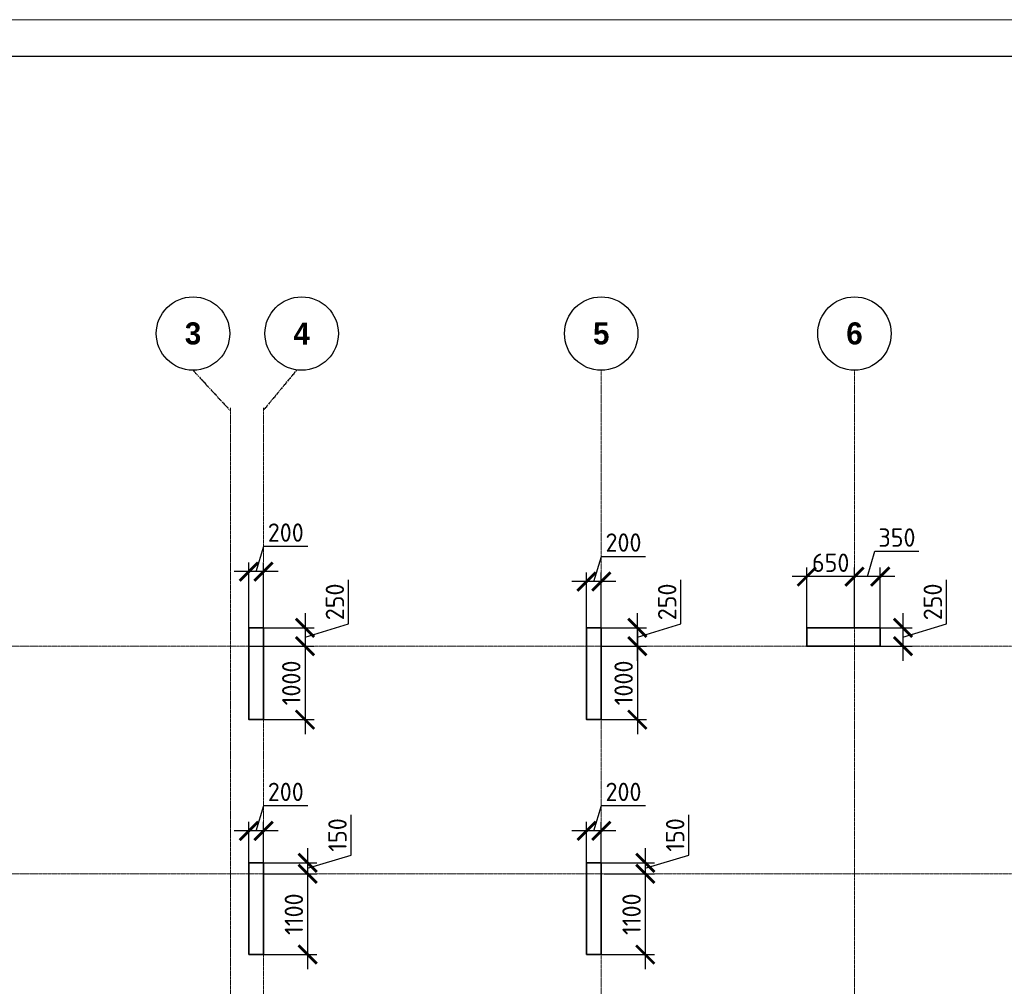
# Model space of a CAD drawing. Header units: millimetres. Extents: x 369815 to 1481759, y -423071 to -27917.
# Tile 105 of 256: x 447736 to 461148, y -169358 to -156192. Entities that reach past the tile are written whole.
import ezdxf

# ---------------------------------------------------------------- set-up
doc = ezdxf.new("R2010")
doc.units = ezdxf.units.MM
doc.linetypes.add('______5', pattern=[1100, 800, -100, 100, -100])
doc.linetypes.add('осевая', pattern=[50.8, 31.75, -6.35, 6.35, -6.35])
doc.layers.add('Колонна_ бетон', color=7, linetype='Continuous', lineweight=50, true_color=0xb4b496)
for name, color, linetype, lineweight in [('Оси', 40, '______5', 18), ('РАЗМЕРЫ', 1, 'Continuous', 9), ('ТОНКИЕ', 7, 'Continuous', 9)]:
    doc.layers.add(name, color=color, linetype=linetype, lineweight=lineweight)
doc.layers.add('ТОЛСТЫЕ_ОСНОВНЫЕ', color=6, linetype='Continuous')
doc.styles.add('Century Gothic', font='GOTHIC.TTF')
doc.styles.add('GOST-2.304_Type-B', font='GOST_Common.ttf')
doc.dimstyles.new('СПДС', dxfattribs={"dimscale": 100, "dimtxt": 2.5, "dimasz": 2.5, "dimexe": 1.25, "dimexo": 0, "dimtad": 1, "dimdec": 0, "dimtxsty": 'GOST-2.304_Type-B', "dimblk": 'ARCHTICK', "dimcen": 2.5, "dimdle": 2, "dimadec": 0, "dimazin": 2, "dimtfac": 0.75, "dimtdec": 0, "dimtmove": 1, "dimatfit": 3, "dimfxl": 1, "dimtolj": 1, "dimarcsym": 1})

# ---------------------------------------------------------------- blocks, each defined once
blk = doc.blocks.new('_ArchTick')
at = {"color": 0, "linetype": 'ByBlock', "const_width": 0.15}
blk.add_lwpolyline([(-0.5, -0.5), (0.5, 0.5)], dxfattribs=at)
blk = doc.blocks.new('*D709')
at = {"layer": 'DEFPOINTS', "color": 0, "transparency": 16777216}
for p in [(450858, -167241), (450858, -167726), (451058, -167726)]:
    blk.add_point(p, dxfattribs=at)
at = {"layer": 'РАЗМЕРЫ', "color": 0, "lineweight": -2, "transparency": 16777216}
for p, q in [((450958, -167241), (451061, -166897)), ((451061, -166897), (451661, -166897)), ((451258, -167241), (450658, -167241)), ((450858, -167726), (450858, -167116)), ((451058, -167726), (451058, -167116))]:
    blk.add_line(p, q, dxfattribs=at)
at = {"layer": 'РАЗМЕРЫ', "color": 0, "lineweight": -2, "transparency": 16777216, "xscale": 250, "yscale": 250, "zscale": 250, "rotation": 180}
blk.add_blockref('_ArchTick', (450858, -167241), dxfattribs=at)
at = {"layer": 'РАЗМЕРЫ', "color": 0, "lineweight": -2, "transparency": 16777216, "xscale": 250, "yscale": 250, "zscale": 250}
blk.add_blockref('_ArchTick', (451058, -167241), dxfattribs=at)
at = {"layer": 'РАЗМЕРЫ', "color": 0, "transparency": 16777216, "insert": (451361, -166710), "char_height": 250, "attachment_point": 5, "style": 'GOST-2.304_Type-B'}
blk.add_mtext('\\A1;200', dxfattribs=at)
blk = doc.blocks.new('*D710')
at = {"layer": 'DEFPOINTS', "color": 0, "transparency": 16777216}
for p in [(450985, -167676, -200), (451058, -167826, -560), (451659, -167826)]:
    blk.add_point(p, dxfattribs=at)
at = {"layer": 'РАЗМЕРЫ', "color": 0, "lineweight": -2, "transparency": 16777216}
for p, q in [((452252, -167572), (452252, -167022)), ((451659, -167476), (451659, -168026)), ((451659, -167751), (452252, -167572)), ((450985, -167676), (451784, -167676)), ((451058, -167826), (451784, -167826))]:
    blk.add_line(p, q, dxfattribs=at)
at = {"layer": 'РАЗМЕРЫ', "color": 0, "lineweight": -2, "transparency": 16777216, "xscale": 250, "yscale": 250, "zscale": 250}
for p, rotation in [((451659, -167676), 90), ((451659, -167826), 270)]:
    blk.add_blockref('_ArchTick', p, dxfattribs=dict(at, rotation=rotation))
at = {"layer": 'РАЗМЕРЫ', "color": 0, "transparency": 16777216, "insert": (452065, -167297), "char_height": 250, "attachment_point": 5, "rotation": 90, "style": 'GOST-2.304_Type-B'}
blk.add_mtext('\\A1;150', dxfattribs=at)
blk = doc.blocks.new('*D711')
at = {"layer": 'DEFPOINTS', "color": 0, "transparency": 16777216}
for p in [(451286, -167826), (450958, -168926, -200), (451659, -168926)]:
    blk.add_point(p, dxfattribs=at)
at = {"layer": 'РАЗМЕРЫ', "color": 0, "lineweight": -2, "transparency": 16777216}
for p, q in [((451659, -167626), (451659, -169126)), ((451286, -167826), (451784, -167826)), ((450958, -168926), (451784, -168926))]:
    blk.add_line(p, q, dxfattribs=at)
at = {"layer": 'РАЗМЕРЫ', "color": 0, "lineweight": -2, "transparency": 16777216, "xscale": 250, "yscale": 250, "zscale": 250}
for p, rotation in [((451659, -167826), 90), ((451659, -168926), 270)]:
    blk.add_blockref('_ArchTick', p, dxfattribs=dict(at, rotation=rotation))
at = {"layer": 'РАЗМЕРЫ', "color": 0, "transparency": 16777216, "insert": (451471, -168376), "char_height": 250, "attachment_point": 5, "rotation": 90, "style": 'GOST-2.304_Type-B'}
blk.add_mtext('\\A1;1100', dxfattribs=at)
blk = doc.blocks.new('*D712')
at = {"layer": 'DEFPOINTS', "color": 0, "transparency": 16777216}
for p in [(455458, -167241), (455458, -167726), (455658, -167726)]:
    blk.add_point(p, dxfattribs=at)
at = {"layer": 'РАЗМЕРЫ', "color": 0, "lineweight": -2, "transparency": 16777216}
for p, q in [((455558, -167241), (455661, -166897)), ((455661, -166897), (456261, -166897)), ((455858, -167241), (455258, -167241)), ((455458, -167726), (455458, -167116)), ((455658, -167726), (455658, -167116))]:
    blk.add_line(p, q, dxfattribs=at)
at = {"layer": 'РАЗМЕРЫ', "color": 0, "lineweight": -2, "transparency": 16777216, "xscale": 250, "yscale": 250, "zscale": 250, "rotation": 180}
blk.add_blockref('_ArchTick', (455458, -167241), dxfattribs=at)
at = {"layer": 'РАЗМЕРЫ', "color": 0, "lineweight": -2, "transparency": 16777216, "xscale": 250, "yscale": 250, "zscale": 250}
blk.add_blockref('_ArchTick', (455658, -167241), dxfattribs=at)
at = {"layer": 'РАЗМЕРЫ', "color": 0, "transparency": 16777216, "insert": (455961, -166710), "char_height": 250, "attachment_point": 5, "style": 'GOST-2.304_Type-B'}
blk.add_mtext('\\A1;200', dxfattribs=at)
blk = doc.blocks.new('*D713')
at = {"layer": 'DEFPOINTS', "color": 0, "transparency": 16777216}
for p in [(455558, -167676, -200), (455691, -167826, -560), (456258, -167826)]:
    blk.add_point(p, dxfattribs=at)
at = {"layer": 'РАЗМЕРЫ', "color": 0, "lineweight": -2, "transparency": 16777216}
for p, q in [((456852, -167572), (456852, -167022)), ((456258, -167476), (456258, -168026)), ((456258, -167751), (456852, -167572)), ((455558, -167676), (456383, -167676)), ((455691, -167826), (456383, -167826))]:
    blk.add_line(p, q, dxfattribs=at)
at = {"layer": 'РАЗМЕРЫ', "color": 0, "lineweight": -2, "transparency": 16777216, "xscale": 250, "yscale": 250, "zscale": 250}
for p, rotation in [((456258, -167676), 90), ((456258, -167826), 270)]:
    blk.add_blockref('_ArchTick', p, dxfattribs=dict(at, rotation=rotation))
at = {"layer": 'РАЗМЕРЫ', "color": 0, "transparency": 16777216, "insert": (456665, -167297), "char_height": 250, "attachment_point": 5, "rotation": 90, "style": 'GOST-2.304_Type-B'}
blk.add_mtext('\\A1;150', dxfattribs=at)
blk = doc.blocks.new('*D714')
at = {"layer": 'DEFPOINTS', "color": 0, "transparency": 16777216}
for p in [(455886, -167826, -560), (455558, -168926, -200), (456258, -168926)]:
    blk.add_point(p, dxfattribs=at)
at = {"layer": 'РАЗМЕРЫ', "color": 0, "lineweight": -2, "transparency": 16777216}
for p, q in [((456258, -167626), (456258, -169126)), ((455886, -167826), (456383, -167826)), ((455558, -168926), (456383, -168926))]:
    blk.add_line(p, q, dxfattribs=at)
at = {"layer": 'РАЗМЕРЫ', "color": 0, "lineweight": -2, "transparency": 16777216, "xscale": 250, "yscale": 250, "zscale": 250}
for p, rotation in [((456258, -167826), 90), ((456258, -168926), 270)]:
    blk.add_blockref('_ArchTick', p, dxfattribs=dict(at, rotation=rotation))
at = {"layer": 'РАЗМЕРЫ', "color": 0, "transparency": 16777216, "insert": (456071, -168376), "char_height": 250, "attachment_point": 5, "rotation": 90, "style": 'GOST-2.304_Type-B'}
blk.add_mtext('\\A1;1100', dxfattribs=at)
blk = doc.blocks.new('*D774')
at = {"layer": 'DEFPOINTS', "color": 0, "transparency": 16777216}
for p in [(450858, -163709), (450858, -164476, -560), (451058, -164476, -560)]:
    blk.add_point(p, dxfattribs=at)
at = {"layer": 'РАЗМЕРЫ', "color": 0, "lineweight": -2, "transparency": 16777216}
for p, q in [((450958, -163709), (451061, -163365)), ((451061, -163365), (451661, -163365)), ((450858, -164476), (450858, -163584)), ((451058, -164476), (451058, -163584)), ((451258, -163709), (450658, -163709))]:
    blk.add_line(p, q, dxfattribs=at)
at = {"layer": 'РАЗМЕРЫ', "color": 0, "lineweight": -2, "transparency": 16777216, "xscale": 250, "yscale": 250, "zscale": 250, "rotation": 180}
blk.add_blockref('_ArchTick', (450858, -163709), dxfattribs=at)
at = {"layer": 'РАЗМЕРЫ', "color": 0, "lineweight": -2, "transparency": 16777216, "xscale": 250, "yscale": 250, "zscale": 250}
blk.add_blockref('_ArchTick', (451058, -163709), dxfattribs=at)
at = {"layer": 'РАЗМЕРЫ', "color": 0, "transparency": 16777216, "insert": (451361, -163178), "char_height": 250, "attachment_point": 5, "style": 'GOST-2.304_Type-B'}
blk.add_mtext('\\A1;200', dxfattribs=at)
blk = doc.blocks.new('*D775')
at = {"layer": 'DEFPOINTS', "color": 0, "transparency": 16777216}
for p in [(451058, -164476, -560), (450858, -164726, -560), (451623, -164726)]:
    blk.add_point(p, dxfattribs=at)
at = {"layer": 'РАЗМЕРЫ', "color": 0, "lineweight": -2, "transparency": 16777216}
for p, q in [((452217, -164422), (452217, -163822)), ((451623, -164276), (451623, -164926)), ((451623, -164601), (452217, -164422)), ((451058, -164476), (451748, -164476)), ((450858, -164726), (451748, -164726))]:
    blk.add_line(p, q, dxfattribs=at)
at = {"layer": 'РАЗМЕРЫ', "color": 0, "lineweight": -2, "transparency": 16777216, "xscale": 250, "yscale": 250, "zscale": 250}
for p, rotation in [((451623, -164476), 90), ((451623, -164726), 270)]:
    blk.add_blockref('_ArchTick', p, dxfattribs=dict(at, rotation=rotation))
at = {"layer": 'РАЗМЕРЫ', "color": 0, "transparency": 16777216, "insert": (452030, -164122), "char_height": 250, "attachment_point": 5, "rotation": 90, "style": 'GOST-2.304_Type-B'}
blk.add_mtext('\\A1;250', dxfattribs=at)
blk = doc.blocks.new('*D776')
at = {"layer": 'DEFPOINTS', "color": 0, "transparency": 16777216}
for p in [(451166, -164726), (451058, -165726, -560), (451623, -165726)]:
    blk.add_point(p, dxfattribs=at)
at = {"layer": 'РАЗМЕРЫ', "color": 0, "lineweight": -2, "transparency": 16777216}
for p, q in [((451623, -164526), (451623, -165926)), ((451166, -164726), (451748, -164726)), ((451058, -165726), (451748, -165726))]:
    blk.add_line(p, q, dxfattribs=at)
at = {"layer": 'РАЗМЕРЫ', "color": 0, "lineweight": -2, "transparency": 16777216, "xscale": 250, "yscale": 250, "zscale": 250}
for p, rotation in [((451623, -164726), 90), ((451623, -165726), 270)]:
    blk.add_blockref('_ArchTick', p, dxfattribs=dict(at, rotation=rotation))
at = {"layer": 'РАЗМЕРЫ', "color": 0, "transparency": 16777216, "insert": (451436, -165226), "char_height": 250, "attachment_point": 5, "rotation": 90, "style": 'GOST-2.304_Type-B'}
blk.add_mtext('\\A1;1000', dxfattribs=at)
blk = doc.blocks.new('*D777')
at = {"layer": 'DEFPOINTS', "color": 0, "transparency": 16777216}
for p in [(455658, -164476, -560), (456150, -164476), (455658, -164726, -560)]:
    blk.add_point(p, dxfattribs=at)
at = {"layer": 'РАЗМЕРЫ', "color": 0, "lineweight": -2, "transparency": 16777216}
for p, q in [((456744, -164422), (456744, -163822)), ((456150, -164926), (456150, -164276)), ((456150, -164601), (456744, -164422)), ((455658, -164476), (456275, -164476)), ((455658, -164726), (456275, -164726))]:
    blk.add_line(p, q, dxfattribs=at)
at = {"layer": 'РАЗМЕРЫ', "color": 0, "lineweight": -2, "transparency": 16777216, "xscale": 250, "yscale": 250, "zscale": 250}
for p, rotation in [((456150, -164476), 90), ((456150, -164726), 270)]:
    blk.add_blockref('_ArchTick', p, dxfattribs=dict(at, rotation=rotation))
at = {"layer": 'РАЗМЕРЫ', "color": 0, "transparency": 16777216, "insert": (456556, -164122), "char_height": 250, "attachment_point": 5, "rotation": 90, "style": 'GOST-2.304_Type-B'}
blk.add_mtext('\\A1;250', dxfattribs=at)
blk = doc.blocks.new('*D778')
at = {"layer": 'DEFPOINTS', "color": 0, "transparency": 16777216}
for p in [(455731, -164726, -560), (455658, -165726, -560), (456150, -165726)]:
    blk.add_point(p, dxfattribs=at)
at = {"layer": 'РАЗМЕРЫ', "color": 0, "lineweight": -2, "transparency": 16777216}
for p, q in [((456150, -164526), (456150, -165926)), ((455731, -164726), (456275, -164726)), ((455658, -165726), (456275, -165726))]:
    blk.add_line(p, q, dxfattribs=at)
at = {"layer": 'РАЗМЕРЫ', "color": 0, "lineweight": -2, "transparency": 16777216, "xscale": 250, "yscale": 250, "zscale": 250}
for p, rotation in [((456150, -164726), 90), ((456150, -165726), 270)]:
    blk.add_blockref('_ArchTick', p, dxfattribs=dict(at, rotation=rotation))
at = {"layer": 'РАЗМЕРЫ', "color": 0, "transparency": 16777216, "insert": (455963, -165226), "char_height": 250, "attachment_point": 5, "rotation": 90, "style": 'GOST-2.304_Type-B'}
blk.add_mtext('\\A1;1000', dxfattribs=at)
blk = doc.blocks.new('*D779')
at = {"layer": 'DEFPOINTS', "color": 0, "transparency": 16777216}
for p in [(455458, -163845), (455458, -164476, -560), (455658, -164476)]:
    blk.add_point(p, dxfattribs=at)
at = {"layer": 'РАЗМЕРЫ', "color": 0, "lineweight": -2, "transparency": 16777216}
for p, q in [((455558, -163845), (455661, -163502)), ((455661, -163502), (456261, -163502)), ((455458, -164476), (455458, -163720)), ((455658, -164476), (455658, -163720)), ((455858, -163845), (455258, -163845))]:
    blk.add_line(p, q, dxfattribs=at)
at = {"layer": 'РАЗМЕРЫ', "color": 0, "lineweight": -2, "transparency": 16777216, "xscale": 250, "yscale": 250, "zscale": 250, "rotation": 180}
blk.add_blockref('_ArchTick', (455458, -163845), dxfattribs=at)
at = {"layer": 'РАЗМЕРЫ', "color": 0, "lineweight": -2, "transparency": 16777216, "xscale": 250, "yscale": 250, "zscale": 250}
blk.add_blockref('_ArchTick', (455658, -163845), dxfattribs=at)
at = {"layer": 'РАЗМЕРЫ', "color": 0, "transparency": 16777216, "insert": (455961, -163314), "char_height": 250, "attachment_point": 5, "style": 'GOST-2.304_Type-B'}
blk.add_mtext('\\A1;200', dxfattribs=at)
blk = doc.blocks.new('*D780')
at = {"layer": 'DEFPOINTS', "color": 0, "transparency": 16777216}
for p in [(459108, -163777), (459108, -164258, -560), (459458, -164476, -360)]:
    blk.add_point(p, dxfattribs=at)
at = {"layer": 'РАЗМЕРЫ', "color": 0, "lineweight": -2, "transparency": 16777216}
for p, q in [((459283, -163777), (459386, -163433)), ((459386, -163433), (459986, -163433)), ((459108, -164258), (459108, -163652)), ((459458, -164476), (459458, -163652)), ((459658, -163777), (458908, -163777))]:
    blk.add_line(p, q, dxfattribs=at)
at = {"layer": 'РАЗМЕРЫ', "color": 0, "lineweight": -2, "transparency": 16777216, "xscale": 250, "yscale": 250, "zscale": 250, "rotation": 180}
blk.add_blockref('_ArchTick', (459108, -163777), dxfattribs=at)
at = {"layer": 'РАЗМЕРЫ', "color": 0, "lineweight": -2, "transparency": 16777216, "xscale": 250, "yscale": 250, "zscale": 250}
blk.add_blockref('_ArchTick', (459458, -163777), dxfattribs=at)
at = {"layer": 'РАЗМЕРЫ', "color": 0, "transparency": 16777216, "insert": (459686, -163246), "char_height": 250, "attachment_point": 5, "style": 'GOST-2.304_Type-B'}
blk.add_mtext('\\A1;350', dxfattribs=at)
blk = doc.blocks.new('*D781')
at = {"layer": 'DEFPOINTS', "color": 0, "transparency": 16777216}
for p in [(458458, -163777), (458458, -164476, -360), (459108, -164476, -360)]:
    blk.add_point(p, dxfattribs=at)
at = {"layer": 'РАЗМЕРЫ', "color": 0, "lineweight": -2, "transparency": 16777216}
for p, q in [((458458, -164476), (458458, -163652)), ((459108, -164476), (459108, -163652)), ((459308, -163777), (458258, -163777))]:
    blk.add_line(p, q, dxfattribs=at)
at = {"layer": 'РАЗМЕРЫ', "color": 0, "lineweight": -2, "transparency": 16777216, "xscale": 250, "yscale": 250, "zscale": 250, "rotation": 180}
blk.add_blockref('_ArchTick', (458458, -163777), dxfattribs=at)
at = {"layer": 'РАЗМЕРЫ', "color": 0, "lineweight": -2, "transparency": 16777216, "xscale": 250, "yscale": 250, "zscale": 250}
blk.add_blockref('_ArchTick', (459108, -163777), dxfattribs=at)
at = {"layer": 'РАЗМЕРЫ', "color": 0, "transparency": 16777216, "insert": (458783, -163589), "char_height": 250, "attachment_point": 5, "style": 'GOST-2.304_Type-B'}
blk.add_mtext('\\A1;650', dxfattribs=at)
blk = doc.blocks.new('*D782')
at = {"layer": 'DEFPOINTS', "color": 0, "transparency": 16777216}
for p in [(459458, -164476, -560), (459458, -164726, -360), (459768, -164726)]:
    blk.add_point(p, dxfattribs=at)
at = {"layer": 'РАЗМЕРЫ', "color": 0, "lineweight": -2, "transparency": 16777216}
for p, q in [((460361, -164422), (460361, -163822)), ((459768, -164276), (459768, -164926)), ((459768, -164601), (460361, -164422)), ((459458, -164476), (459893, -164476)), ((459458, -164726), (459893, -164726))]:
    blk.add_line(p, q, dxfattribs=at)
at = {"layer": 'РАЗМЕРЫ', "color": 0, "lineweight": -2, "transparency": 16777216, "xscale": 250, "yscale": 250, "zscale": 250}
for p, rotation in [((459768, -164476), 90), ((459768, -164726), 270)]:
    blk.add_blockref('_ArchTick', p, dxfattribs=dict(at, rotation=rotation))
at = {"layer": 'РАЗМЕРЫ', "color": 0, "transparency": 16777216, "insert": (460174, -164122), "char_height": 250, "attachment_point": 5, "rotation": 90, "style": 'GOST-2.304_Type-B'}
blk.add_mtext('\\A1;250', dxfattribs=at)
blk = doc.blocks.new('*U133')
at = {"layer": 'ТОЛСТЫЕ_ОСНОВНЫЕ', "color": 6}
blk.add_lwpolyline([(20, 5), (589, 5), (589, 415), (20, 415)], close=True, dxfattribs=at)
at = {"layer": 'ТОНКИЕ'}
blk.add_lwpolyline([(0, 0), (594, 0), (594, 420), (0, 420)], close=True, dxfattribs=at)
blk = doc.blocks.new('NSY101')
at = {"color": 0, "linetype": 'ByBlock', "lineweight": -2}
blk.add_circle((0, 0), 50, dxfattribs=at)
blk = doc.blocks.new('СЛОЖНЫЙ_ОБЪЕКТ_1')
at = {"layer": 'Оси', "color": 16, "linetype": 'Continuous', "lineweight": 25, "transparency": 33554687, "xscale": 9.999999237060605, "yscale": 9.999999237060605, "zscale": 9.999999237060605}
blk.add_blockref('NSY101', (18063, -989), dxfattribs=at)
at = {"layer": 'Оси', "color": 16, "linetype": 'Continuous', "lineweight": 25, "transparency": 33554687, "insert": (18063, -989), "char_height": 300, "width": 385, "attachment_point": 5, "style": 'Century Gothic'}
blk.add_mtext('\\A1;{\\fCentury Gothic|i0|b1;\\H300.000000;\\W1.000000;\\C16;5}\\P', dxfattribs=at)
blk = doc.blocks.new('СЛОЖНЫЙ_ОБЪЕКТ_2')
at = {"layer": 'Оси', "color": 16, "linetype": 'Continuous', "lineweight": 25, "transparency": 33554687, "xscale": 9.999999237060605, "yscale": 9.999999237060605, "zscale": 9.999999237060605}
blk.add_blockref('NSY101', (21513, -989), dxfattribs=at)
at = {"layer": 'Оси', "color": 16, "linetype": 'Continuous', "lineweight": 25, "transparency": 33554687, "insert": (21513, -989), "char_height": 300, "width": 385, "attachment_point": 5, "style": 'Century Gothic'}
blk.add_mtext('\\A1;{\\fCentury Gothic|i0|b1;\\H300.000000;\\W1.000000;\\C16;6}\\P', dxfattribs=at)
blk = doc.blocks.new('СЛОЖНЫЙ_ОБЪЕКТ_44')
at = {"layer": 'Оси', "color": 16, "linetype": 'Continuous', "lineweight": 25, "transparency": 33554687, "xscale": 9.999999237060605, "yscale": 9.999999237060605, "zscale": 9.999999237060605}
blk.add_blockref('NSY101', (12503, -989), dxfattribs=at)
at = {"layer": 'Оси', "color": 16, "linetype": 'Continuous', "lineweight": 25, "transparency": 33554687, "insert": (12503, -989), "char_height": 300, "width": 385, "attachment_point": 5, "style": 'Century Gothic'}
blk.add_mtext('\\A1;{\\fCentury Gothic|i0|b1;\\H300.000000;\\W1.000000;\\C16;3}\\P', dxfattribs=at)
blk = doc.blocks.new('СЛОЖНЫЙ_ОБЪЕКТ_45')
at = {"layer": 'Оси', "color": 16, "linetype": 'Continuous', "lineweight": 25, "transparency": 33554687, "xscale": 9.999999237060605, "yscale": 9.999999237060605, "zscale": 9.999999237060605}
blk.add_blockref('NSY101', (13983, -989), dxfattribs=at)
at = {"layer": 'Оси', "color": 16, "linetype": 'Continuous', "lineweight": 25, "transparency": 33554687, "insert": (13983, -989), "char_height": 300, "width": 385, "attachment_point": 5, "style": 'Century Gothic'}
blk.add_mtext('\\A1;{\\fCentury Gothic|i0|b1;\\H300.000000;\\W1.000000;\\C16;4}\\P', dxfattribs=at)
blk = doc.blocks.new('оси2')
at = {"layer": 'Оси', "color": 16, "linetype": 'осевая', "lineweight": 25, "ltscale": 0.5, "transparency": 33554687}
for p, q in [((991435, 5465.4), (991945.5, 4911.3)), ((992845, 5465.4), (992395.5, 4924.1))]:
    blk.add_line(p, q, dxfattribs=at)
at = {"layer": 'Оси', "color": 16, "linetype": 'осевая', "lineweight": 0, "ltscale": 0.5, "transparency": 33554687}
for p, q in [((996995.5, 5465.4), (996995.5, -20739.3)), ((1000445.5, 5465.4), (1000445.5, -20739.3)), ((991945.5, 4955.2), (991945.5, -20287.7)), ((992395.5, 4955.2), (992395.5, -20293.6)), ((979200, 1707.1), (1032582.1, 1707.1)), ((979200, -1392.9), (1032582.1, -1392.9))]:
    blk.add_line(p, q, dxfattribs=at)
at = {"layer": 'Оси', "color": 16, "linetype": 'Continuous', "lineweight": 25, "transparency": 33554687}
for name in ['СЛОЖНЫЙ_ОБЪЕКТ_44', 'СЛОЖНЫЙ_ОБЪЕКТ_45', 'СЛОЖНЫЙ_ОБЪЕКТ_1', 'СЛОЖНЫЙ_ОБЪЕКТ_2']:
    blk.add_blockref(name, (978932, 6954.9), dxfattribs=at)

msp = doc.modelspace()

# ---------------------------------------------------------------- linework, layer by layer
at = {"layer": 'Колонна_ бетон', "color": 180, "linetype": 'Continuous', "lineweight": 35, "transparency": 33554687}
for p, q in [((451057.9, -167675.6, -200), (450857.9, -167675.6, -200)), ((450857.9, -167675.6, -200), (450857.9, -168925.6, -200)), ((451057.9, -168925.6, -200), (451057.9, -167675.6, -200)), ((455457.9, -168925.6, -200), (455457.9, -167675.6, -200)), ((455657.9, -167675.6, -200), (455457.9, -167675.6, -200)), ((455657.9, -167675.6, -200), (455657.9, -168925.6, -200)), ((450857.9, -168925.6, -200), (451057.9, -168925.6, -200)), ((455457.9, -168925.6, -200), (455657.9, -168925.6, -200))]:
    msp.add_line(p, q, dxfattribs=at)
for points, elevation in [([(450858, -164475.6), (451058, -164475.6), (451058, -165725.6), (450858, -165725.6)], -560), ([(455458, -164475.6), (455658, -164475.6), (455658, -165725.6), (455458, -165725.6)], -560), ([(458457.9, -164475.6), (459457.9, -164475.6), (459457.9, -164725.6), (458457.9, -164725.6)], -360), ([(458458, -164475.6), (459458, -164475.6), (459458, -164725.6), (458458, -164725.6)], -560)]:
    msp.add_lwpolyline(points, close=True, dxfattribs=dict(at, elevation=elevation))

# ---------------------------------------------------------------- block references
at = {"xscale": 100, "yscale": 100, "zscale": 100}
msp.add_blockref('*U133', (433982.1, -198191.8, 3100), dxfattribs=at)
at = {"layer": 'РАЗМЕРЫ'}
msp.add_blockref('оси2', (-541337.5, -166432.7, -1120), dxfattribs=at)

# ---------------------------------------------------------------- dimensions: what is measured, and where the dimension line sits
at = {"layer": 'РАЗМЕРЫ', "color": 146}
for base, p1, p2, picture, middle in [((450858, -163709.2), (451058, -164475.6, -560), (450858, -164475.6, -560), '*D774', (451123.6, -163178)), ((459108, -163776.9), (459457.9, -164475.6, -360), (459108, -164257.7, -560), '*D780', (459448.6, -163245.7)), ((455458, -163845.3), (455658, -164475.6), (455458, -164475.6, -560), '*D779', (455723.7, -163314)), ((458457.9, -163776.9), (459108, -164475.6, -360), (458457.9, -164475.6, -360), '*D781', (458782.9, -163589.4))]:
    dim = msp.add_linear_dim(base=base, p1=p1, p2=p2, dimstyle='СПДС', dxfattribs=at)
    dim.commit()
    dim.dimension.update_dxf_attribs({"geometry": picture, "text_midpoint": middle})
for base, p1, p2, picture, middle in [((451623.4, -164725.6), (451058, -164475.6, -560), (450858, -164725.6, -560), '*D775', (452029.6, -164359.9)), ((456150, -164475.6), (455658, -164725.6, -560), (455658, -164475.6, -560), '*D777', (456556.3, -164359.9)), ((459767.7, -164725.6), (459458, -164475.6, -560), (459458, -164725.6, -360), '*D782', (460174, -164359.9)), ((451623.4, -165725.6), (451165.6, -164725.6), (451058, -165725.6, -560), '*D776', (451435.9, -165225.6)), ((456150, -165725.6), (455731.3, -164725.6, -560), (455658, -165725.6, -560), '*D778', (455962.5, -165225.6))]:
    dim = msp.add_linear_dim(base=base, p1=p1, p2=p2, angle=90, dimstyle='СПДС', dxfattribs=at)
    dim.commit()
    dim.dimension.update_dxf_attribs({"geometry": picture, "text_midpoint": middle})
at = {"layer": 'РАЗМЕРЫ', "color": 146, "true_color": 0x006272}
for base, p1, p2, picture, middle in [((450858, -167241.2), (451058, -167725.6), (450858, -167725.6), '*D709', (451123.7, -166710)), ((455457.9, -167241.2), (455657.9, -167725.6), (455457.9, -167725.6), '*D712', (455723.5, -166710))]:
    dim = msp.add_linear_dim(base=base, p1=p1, p2=p2, dimstyle='СПДС', override={"dimtofl": 0}, dxfattribs=at)
    dim.commit()
    dim.dimension.update_dxf_attribs({"geometry": picture, "text_midpoint": middle})
for base, p1, p2, picture, middle in [((451658.6, -167825.6), (450985.2, -167675.6, -200), (451058, -167825.6, -560), '*D710', (452064.9, -167509.9)), ((456258.5, -167825.6), (455557.9, -167675.6, -200), (455691.2, -167825.6, -560), '*D713', (456664.7, -167509.9)), ((451658.6, -168925.6), (451286.1, -167825.6), (450958, -168925.6, -200), '*D711', (451471.1, -168375.6)), ((456258.5, -168925.6), (455886, -167825.6, -560), (455557.9, -168925.6, -200), '*D714', (456071, -168375.6))]:
    dim = msp.add_linear_dim(base=base, p1=p1, p2=p2, angle=90, dimstyle='СПДС', override={"dimtofl": 0}, dxfattribs=at)
    dim.commit()
    dim.dimension.update_dxf_attribs({"geometry": picture, "text_midpoint": middle})

doc.saveas('drawing.dxf')
